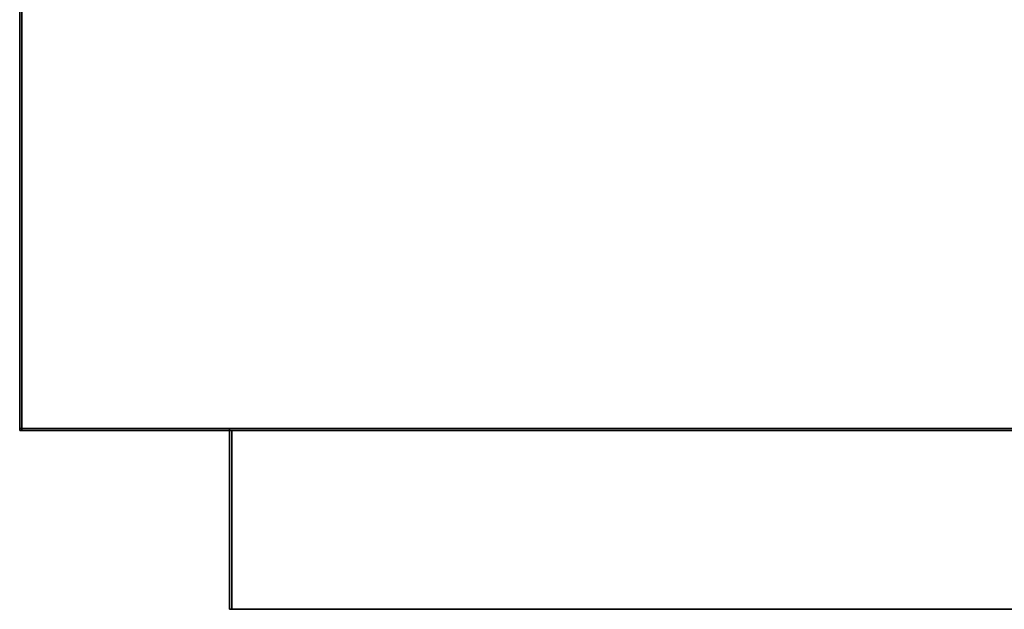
# Model space of a CAD drawing. Extents: x -4.6 to 26, y -2.8 to 21.5.
# Tile 1 of 256: x 0.7 to 5.3, y -2.8 to -0.1. Entities that reach past the tile are written whole.
import ezdxf

# ---------------------------------------------------------------- set-up
doc = ezdxf.new("R2010")
doc.units = 0

# ---------------------------------------------------------------- blocks, each defined once
blk = doc.blocks.new('Box-f3d0653c-2f47-4d5a-b98b-01375d77460f')
at = {"color": 253, "linetype": 'Continuous', "true_color": 0xa0a0a0, "transparency": 33554687}
mesh = blk.add_polyface(dxfattribs=at)
corners = [(0.985, 0), (23.555, 0), (23.555, 0.01), (0.985, 0.01), (0.985, 0, 0.84), (23.555, 0, 0.84), (23.555, 0.01, 0.84), (0.985, 0.01, 0.84)]
mesh.append_faces([[corners[k] for k in face] for face in [(0, 1, 2, 3), (4, 5, 6, 7), (0, 1, 5, 4), (1, 2, 6, 5), (2, 3, 7, 6), (3, 0, 4, 7)]], dxfattribs={"color": 253})
blk = doc.blocks.new('Box-0fb4f9f5-0d46-406c-8cda-df3e9504447c')
at = {"color": 253, "linetype": 'Continuous', "true_color": 0xa0a0a0, "transparency": 33554687}
mesh = blk.add_polyface(dxfattribs=at)
corners = [(0, 0), (0.985, 0), (0.985, 0.01), (0, 0.01), (0, 0, 22.75), (0.985, 0, 22.75), (0.985, 0.01, 22.75), (0, 0.01, 22.75)]
mesh.append_faces([[corners[k] for k in face] for face in [(0, 1, 2, 3), (4, 5, 6, 7), (0, 1, 5, 4), (1, 2, 6, 5), (2, 3, 7, 6), (3, 0, 4, 7)]], dxfattribs={"color": 253})
blk = doc.blocks.new('Box-ab3fbed6-9d7d-411b-851c-0d67df4d252d')
at = {"color": 253, "linetype": 'Continuous', "true_color": 0xa0a0a0, "transparency": 33554687}
mesh = blk.add_polyface(dxfattribs=at)
corners = [(0.985, 0, 21.91), (23.555, 0, 21.91), (23.555, 0.01, 21.91), (0.985, 0.01, 21.91), (0.985, 0, 22.75), (23.555, 0, 22.75), (23.555, 0.01, 22.75), (0.985, 0.01, 22.75)]
mesh.append_faces([[corners[k] for k in face] for face in [(0, 1, 2, 3), (4, 5, 6, 7), (0, 1, 5, 4), (1, 2, 6, 5), (2, 3, 7, 6), (3, 0, 4, 7)]], dxfattribs={"color": 253})
blk = doc.blocks.new('Box-a3244cf9-3f19-4f94-a2bd-c6e249498cf5')
at = {"color": 253, "linetype": 'Continuous', "true_color": 0xa0a0a0, "transparency": 33554687}
mesh = blk.add_polyface(dxfattribs=at)
corners = [(0.985, -0.839, 0.84), (0.995, -0.839, 0.84), (0.995, 0, 0.84), (0.985, 0, 0.84), (0.985, -0.839, 21.91), (0.995, -0.839, 21.91), (0.995, 0, 21.91), (0.985, 0, 21.91)]
mesh.append_faces([[corners[k] for k in face] for face in [(0, 1, 2, 3), (4, 5, 6, 7), (0, 1, 5, 4), (1, 2, 6, 5), (2, 3, 7, 6), (3, 0, 4, 7)]], dxfattribs={"color": 253})
blk = doc.blocks.new('Box-092ce463-39a6-4dc1-9f42-d35e44d24dbf')
at = {"color": 253, "linetype": 'Continuous', "true_color": 0xa0a0a0, "transparency": 33554687}
mesh = blk.add_polyface(dxfattribs=at)
corners = [(0.985, -0.839, 0.84), (23.555, -0.839, 0.84), (23.555, 0, 0.84), (0.985, 0, 0.84), (0.985, -0.839, 0.85), (23.555, -0.839, 0.85), (23.555, 0, 0.85), (0.985, 0, 0.85)]
mesh.append_faces([[corners[k] for k in face] for face in [(0, 1, 2, 3), (4, 5, 6, 7), (0, 1, 5, 4), (1, 2, 6, 5), (2, 3, 7, 6), (3, 0, 4, 7)]], dxfattribs={"color": 253})
blk = doc.blocks.new('Box-568f7080-aed3-4570-b808-fd883f7ba7db')
at = {"color": 253, "linetype": 'Continuous', "true_color": 0xa0a0a0, "transparency": 33554687}
mesh = blk.add_polyface(dxfattribs=at)
corners = [(0.985, -0.839, 21.91), (23.555, -0.839, 21.91), (23.555, 0, 21.91), (0.985, 0, 21.91), (0.985, -0.839, 21.92), (23.555, -0.839, 21.92), (23.555, 0, 21.92), (0.985, 0, 21.92)]
mesh.append_faces([[corners[k] for k in face] for face in [(0, 1, 2, 3), (4, 5, 6, 7), (0, 1, 5, 4), (1, 2, 6, 5), (2, 3, 7, 6), (3, 0, 4, 7)]], dxfattribs={"color": 253})
blk = doc.blocks.new('Box-bc670185-b236-4399-812d-5bea65e6359b')
at = {"color": 253, "linetype": 'Continuous', "true_color": 0xa0a0a0, "transparency": 33554687}
mesh = blk.add_polyface(dxfattribs=at)
corners = [(0, 0), (24.54, 0), (24.54, 2), (0, 2), (0, 0, 0.01), (24.54, 0, 0.01), (24.54, 2, 0.01), (0, 2, 0.01)]
mesh.append_faces([[corners[k] for k in face] for face in [(0, 1, 2, 3), (4, 5, 6, 7), (0, 1, 5, 4), (1, 2, 6, 5), (2, 3, 7, 6), (3, 0, 4, 7)]], dxfattribs={"color": 253})
blk = doc.blocks.new('Box-8a9f840d-6ee0-44f7-bc7d-b194b9157838')
at = {"color": 253, "linetype": 'Continuous', "true_color": 0xa0a0a0, "transparency": 33554687}
mesh = blk.add_polyface(dxfattribs=at)
corners = [(0, 0), (24.54, 0), (24.54, 2), (0, 2), (0, 0, 0.01), (24.54, 0, 0.01), (24.54, 2, 0.01), (0, 2, 0.01)]
mesh.append_faces([[corners[k] for k in face] for face in [(0, 1, 2, 3), (4, 5, 6, 7), (0, 1, 5, 4), (1, 2, 6, 5), (2, 3, 7, 6), (3, 0, 4, 7)]], dxfattribs={"color": 253})
blk = doc.blocks.new('Box-e92d5e12-8e22-47b4-960f-a38eab358ccb')
at = {"color": 253, "linetype": 'Continuous', "true_color": 0xa0a0a0, "transparency": 33554687}
mesh = blk.add_polyface(dxfattribs=at)
corners = [(0, 0), (0.01, 0), (0.01, 2), (0, 2), (0, 0, 22.75), (0.01, 0, 22.75), (0.01, 2, 22.75), (0, 2, 22.75)]
mesh.append_faces([[corners[k] for k in face] for face in [(0, 1, 2, 3), (4, 5, 6, 7), (0, 1, 5, 4), (1, 2, 6, 5), (2, 3, 7, 6), (3, 0, 4, 7)]], dxfattribs={"color": 253})
blk = doc.blocks.new('ForwardOpening-f4a880ed-498d-4694-976e-49e1bba941e5')
at = {"linetype": 'Continuous', "transparency": 33554687}
for name in ['Box-0fb4f9f5-0d46-406c-8cda-df3e9504447c', 'Box-f3d0653c-2f47-4d5a-b98b-01375d77460f', 'Box-ab3fbed6-9d7d-411b-851c-0d67df4d252d', 'Box-a3244cf9-3f19-4f94-a2bd-c6e249498cf5', 'Box-092ce463-39a6-4dc1-9f42-d35e44d24dbf', 'Box-568f7080-aed3-4570-b808-fd883f7ba7db']:
    blk.add_blockref(name, (0, 0), dxfattribs=at)
blk = doc.blocks.new('3ba0c8e3-9f3c-4ffe-8d84-a88894dd07dc')
at = {"linetype": 'Continuous', "transparency": 33554687}
for name, p in [('Box-bc670185-b236-4399-812d-5bea65e6359b', (0, 0)), ('Box-8a9f840d-6ee0-44f7-bc7d-b194b9157838', (0, 0, 22.74)), ('Box-e92d5e12-8e22-47b4-960f-a38eab358ccb', (0, 0)), ('Box-0fb4f9f5-0d46-406c-8cda-df3e9504447c', (0, 0)), ('ForwardOpening-f4a880ed-498d-4694-976e-49e1bba941e5', (0, 0)), ('Box-f3d0653c-2f47-4d5a-b98b-01375d77460f', (0, 0)), ('Box-ab3fbed6-9d7d-411b-851c-0d67df4d252d', (0, 0)), ('Box-a3244cf9-3f19-4f94-a2bd-c6e249498cf5', (0, 0)), ('Box-092ce463-39a6-4dc1-9f42-d35e44d24dbf', (0, 0)), ('Box-568f7080-aed3-4570-b808-fd883f7ba7db', (0, 0))]:
    blk.add_blockref(name, p, dxfattribs=at)
blk = doc.blocks.new('68806d1e-087d-405c-8c5d-b90c1a1cc6a4')
at = {"linetype": 'Continuous', "transparency": 33554687}
blk.add_blockref('3ba0c8e3-9f3c-4ffe-8d84-a88894dd07dc', (0.73, -2, 20.625), dxfattribs=at)

msp = doc.modelspace()

# ---------------------------------------------------------------- block references
at = {"transparency": 33554687}
msp.add_blockref('68806d1e-087d-405c-8c5d-b90c1a1cc6a4', (0, 0), dxfattribs=at)

doc.saveas('drawing.dxf')
